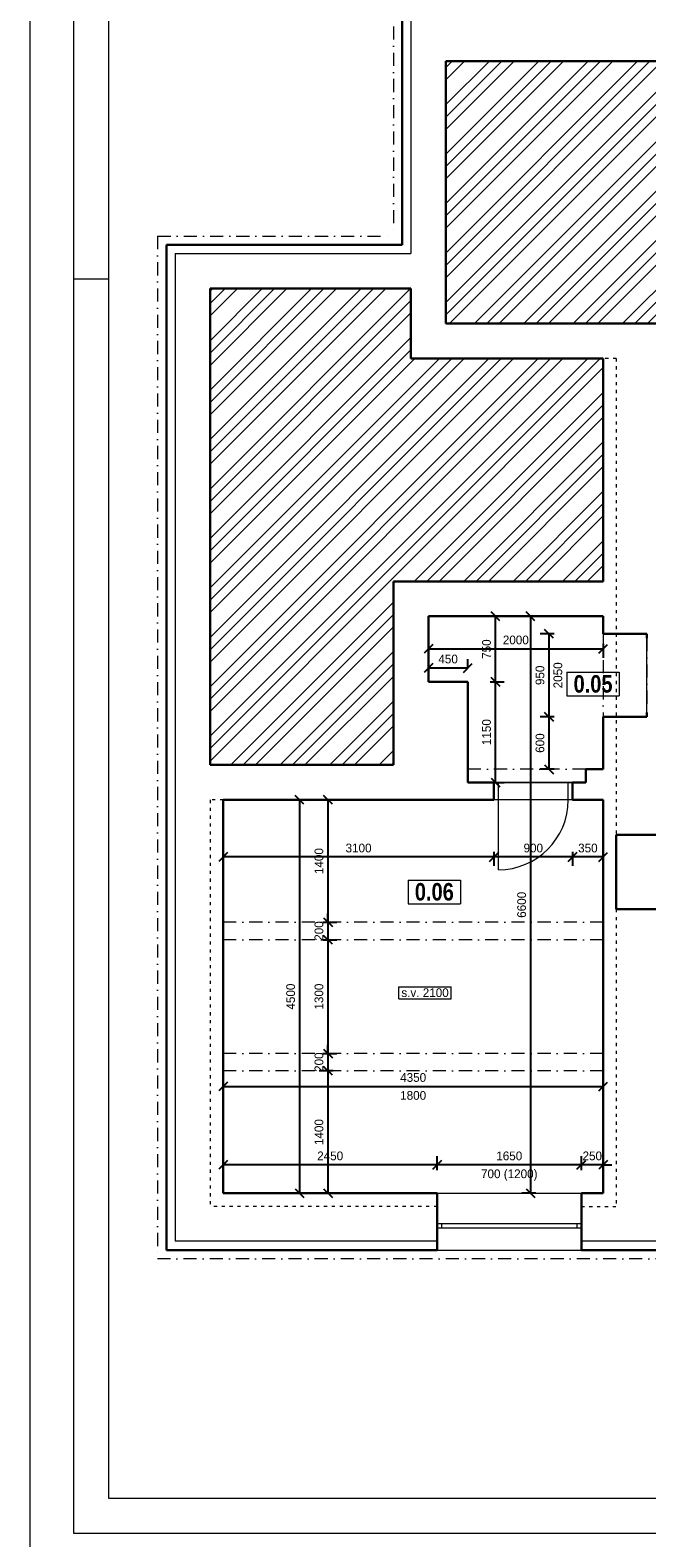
# Model space of a CAD drawing. Header units: millimetres. Extents: x -65956 to 5894746, y -14679 to 163521.
# Tile 82 of 89: x 391 to 7450, y 45171 to 62419. Entities that reach past the tile are written whole.
import ezdxf

# ---------------------------------------------------------------- set-up
doc = ezdxf.new("R2010")
doc.units = ezdxf.units.MM
doc.linetypes.add('ACAD_ISO03W100', pattern=[30, 12, -18])
doc.linetypes.add('ČERCHOVANÁ', pattern=[1, 0.5, -0.25, 0, -0.25])
doc.layers.get('0').update_dxf_attribs({"lineweight": 5})
doc.layers.get('Defpoints').update_dxf_attribs({"color": 2, "lineweight": 30})
doc.layers.add('- pomocna', color=232, linetype='Continuous', lineweight=0, plot=False)
doc.layers.add('- pomocná oramovanie', color=245, linetype='Continuous', lineweight=0, plot=False)
for name, color, linetype, lineweight in [('H popisky', 30, 'Continuous', 25), ('H stavba', 82, 'Continuous', 30), ('KOTY', 51, 'Continuous', 5), ('m_ciarkovana zariadenie', 7, 'Continuous', 0), ('m_popis', 7, 'Continuous', 0), ('otvor', 163, 'Continuous', 5), ('Tbč stavba', 4, 'ČERCHOVANÁ', 0), ('VT šrafy', 253, 'Continuous', 9)]:
    doc.layers.add(name, color=color, linetype=linetype, lineweight=lineweight)
doc.styles.add('1-100_te_2mm_200', font='technic_.ttf', dxfattribs={"height": 200})
doc.styles.add('1-20_ce_5mm_100', font='GOTHIC.TTF', dxfattribs={"height": 100})
doc.styles.add('1-50_ce_2mm_100', font='GOTHIC.TTF', dxfattribs={"height": 100})
doc.dimstyles.new('technic_1-100', dxfattribs={"dimtxt": 200, "dimasz": 240, "dimexe": 300, "dimexo": 200, "dimgap": 100, "dimtad": 1, "dimdec": 1, "dimrnd": 0.5, "dimtxsty": '1-100_te_2mm_200', "dimblk": 'OBLIQUE', "dimcen": 2.5, "dimclrd": 256, "dimclrt": 256, "dimadec": 0, "dimazin": 0, "dimtfac": 1, "dimtdec": 1, "dimtix": 1, "dimtmove": 1, "dimatfit": 3, "dimldrblk": 'OBLIQUE', "dimfxl": 400, "dimfxlon": 1, "dimarcsym": 0})
pattern_1 = [(45, (22049.03, 400.58), (-282.8427, 282.8427), []), (45, (22190.46, 400.58), (-282.8427, 282.8427), []), (45, (22331.88, 400.58), (-282.8427, 282.8427), [])]

# ---------------------------------------------------------------- blocks, each defined once
blk = doc.blocks.new('_Oblique')
at = {"color": 0, "linetype": 'ByBlock', "lineweight": -2}
blk.add_line((-0.5, -0.5), (0.5, 0.5), dxfattribs=at)
blk = doc.blocks.new('*D994')
at = {"layer": 'Defpoints', "color": 0, "transparency": 16777216}
for p in [(4950, 55713), (6950, 55713), (6950, 55340)]:
    blk.add_point(p, dxfattribs=at)
at = {"layer": 'KOTY', "color": 0, "lineweight": -2, "transparency": 16777216}
for p, q in [((4950, 55400), (4950, 55240)), ((6950, 55400), (6950, 55240))]:
    blk.add_line(p, q, dxfattribs=at)
at = {"layer": 'KOTY', "lineweight": -2, "transparency": 16777216}
blk.add_line((4950, 55340), (6950, 55340), dxfattribs=at)
at = {"layer": 'KOTY', "lineweight": -2, "transparency": 16777216, "xscale": 100, "yscale": 100, "zscale": 100, "rotation": 180}
blk.add_blockref('_Oblique', (4950, 55340), dxfattribs=at)
at = {"layer": 'KOTY', "lineweight": -2, "transparency": 16777216, "xscale": 100, "yscale": 100, "zscale": 100}
blk.add_blockref('_Oblique', (6950, 55340), dxfattribs=at)
at = {"layer": 'KOTY', "transparency": 16777216, "insert": (5950, 55442), "char_height": 100, "attachment_point": 5, "style": '1-20_ce_5mm_100'}
blk.add_mtext('2000', dxfattribs=at)
blk = doc.blocks.new('*D995')
at = {"layer": 'Defpoints', "color": 0, "transparency": 16777216}
for p in [(5400, 54963), (5717, 54963), (5400, 53813)]:
    blk.add_point(p, dxfattribs=at)
at = {"layer": 'KOTY', "color": 0, "lineweight": -2, "transparency": 16777216}
for p, q in [((5657, 54963), (5817, 54963)), ((5657, 53813), (5817, 53813))]:
    blk.add_line(p, q, dxfattribs=at)
at = {"layer": 'KOTY', "lineweight": -2, "transparency": 16777216}
blk.add_line((5717, 53813), (5717, 54963), dxfattribs=at)
at = {"layer": 'KOTY', "lineweight": -2, "transparency": 16777216, "xscale": 100, "yscale": 100, "zscale": 100}
for p, rotation in [((5717, 54963), 90), ((5717, 53813), 270)]:
    blk.add_blockref('_Oblique', p, dxfattribs=dict(at, rotation=rotation))
at = {"layer": 'KOTY', "transparency": 16777216, "insert": (5615, 54388), "char_height": 100, "attachment_point": 5, "rotation": 90, "style": '1-20_ce_5mm_100'}
blk.add_mtext('1150', dxfattribs=at)
blk = doc.blocks.new('*D996')
at = {"layer": 'Defpoints', "color": 0, "transparency": 16777216}
for p in [(4950, 55713), (5717, 55713), (5400, 54963)]:
    blk.add_point(p, dxfattribs=at)
at = {"layer": 'KOTY', "color": 0, "lineweight": -2, "transparency": 16777216}
for p, q in [((5657, 55713), (5817, 55713)), ((5657, 54963), (5817, 54963))]:
    blk.add_line(p, q, dxfattribs=at)
at = {"layer": 'KOTY', "lineweight": -2, "transparency": 16777216}
blk.add_line((5717, 54963), (5717, 55713), dxfattribs=at)
at = {"layer": 'KOTY', "lineweight": -2, "transparency": 16777216, "xscale": 100, "yscale": 100, "zscale": 100}
for p, rotation in [((5717, 55713), 90), ((5717, 54963), 270)]:
    blk.add_blockref('_Oblique', p, dxfattribs=dict(at, rotation=rotation))
at = {"layer": 'KOTY', "transparency": 16777216, "insert": (5615, 55338), "char_height": 100, "attachment_point": 5, "rotation": 90, "style": '1-20_ce_5mm_100'}
blk.add_mtext('750', dxfattribs=at)
blk = doc.blocks.new('*D997')
at = {"layer": 'Defpoints', "color": 0, "transparency": 16777216}
for p in [(5400, 55122), (4950, 54963), (5400, 54963)]:
    blk.add_point(p, dxfattribs=at)
at = {"layer": 'KOTY', "color": 0, "lineweight": -2, "transparency": 16777216}
for p, q in [((4950, 55122), (4950, 55222)), ((5400, 55122), (5400, 55222))]:
    blk.add_line(p, q, dxfattribs=at)
at = {"layer": 'KOTY', "lineweight": -2, "transparency": 16777216}
blk.add_line((4950, 55122), (5400, 55122), dxfattribs=at)
at = {"layer": 'KOTY', "lineweight": -2, "transparency": 16777216, "xscale": 100, "yscale": 100, "zscale": 100, "rotation": 180}
blk.add_blockref('_Oblique', (4950, 55122), dxfattribs=at)
at = {"layer": 'KOTY', "lineweight": -2, "transparency": 16777216, "xscale": 100, "yscale": 100, "zscale": 100}
blk.add_blockref('_Oblique', (5400, 55122), dxfattribs=at)
at = {"layer": 'KOTY', "transparency": 16777216, "insert": (5175, 55224), "char_height": 100, "attachment_point": 5, "style": '1-20_ce_5mm_100'}
blk.add_mtext('450', dxfattribs=at)
blk = doc.blocks.new('*D998')
at = {"layer": 'Defpoints', "color": 0, "transparency": 16777216}
for p in [(7600, 54613), (8084, 54613), (6950, 53963)]:
    blk.add_point(p, dxfattribs=at)
at = {"layer": 'KOTY', "color": 0, "lineweight": -2, "transparency": 16777216}
for p, q in [((8024, 54613), (8184, 54613)), ((8024, 53963), (8184, 53963))]:
    blk.add_line(p, q, dxfattribs=at)
at = {"layer": 'KOTY', "lineweight": -2, "transparency": 16777216}
blk.add_line((8084, 53963), (8084, 54613), dxfattribs=at)
at = {"layer": 'KOTY', "lineweight": -2, "transparency": 16777216, "xscale": 100, "yscale": 100, "zscale": 100}
for p, rotation in [((8084, 54613), 90), ((8084, 53963), 270)]:
    blk.add_blockref('_Oblique', p, dxfattribs=dict(at, rotation=rotation))
at = {"layer": 'KOTY', "transparency": 16777216, "insert": (7982, 54288), "char_height": 100, "attachment_point": 5, "rotation": 90, "style": '1-20_ce_5mm_100'}
blk.add_mtext('650', dxfattribs=at)
blk = doc.blocks.new('*D999')
at = {"layer": 'Defpoints', "color": 0, "transparency": 16777216}
for p in [(6950, 50335), (2600, 49113), (6950, 48963)]:
    blk.add_point(p, dxfattribs=at)
at = {"layer": 'KOTY', "color": 0, "lineweight": -2, "transparency": 16777216}
for p, q in [((2600, 50275), (2600, 50435)), ((6950, 50275), (6950, 50435))]:
    blk.add_line(p, q, dxfattribs=at)
at = {"layer": 'KOTY', "lineweight": -2, "transparency": 16777216}
blk.add_line((2600, 50335), (6950, 50335), dxfattribs=at)
at = {"layer": 'KOTY', "lineweight": -2, "transparency": 16777216, "xscale": 100, "yscale": 100, "zscale": 100, "rotation": 180}
blk.add_blockref('_Oblique', (2600, 50335), dxfattribs=at)
at = {"layer": 'KOTY', "lineweight": -2, "transparency": 16777216, "xscale": 100, "yscale": 100, "zscale": 100}
blk.add_blockref('_Oblique', (6950, 50335), dxfattribs=at)
at = {"layer": 'KOTY', "transparency": 16777216, "char_height": 100, "attachment_point": 5, "style": '1-20_ce_5mm_100'}
for s, insert in [('4350', (4775, 50437)), ('1800', (4775, 50232))]:
    blk.add_mtext(s, dxfattribs=dict(at, insert=insert))
blk = doc.blocks.new('*D1000')
at = {"layer": 'Defpoints', "color": 0, "transparency": 16777216}
for p in [(2600, 53613), (2600, 49113), (3475, 49113)]:
    blk.add_point(p, dxfattribs=at)
at = {"layer": 'KOTY', "color": 0, "lineweight": -2, "transparency": 16777216}
for p, q in [((3415, 53613), (3575, 53613)), ((3415, 49113), (3575, 49113))]:
    blk.add_line(p, q, dxfattribs=at)
at = {"layer": 'KOTY', "lineweight": -2, "transparency": 16777216}
blk.add_line((3475, 53613), (3475, 49113), dxfattribs=at)
at = {"layer": 'KOTY', "lineweight": -2, "transparency": 16777216, "xscale": 100, "yscale": 100, "zscale": 100}
for p, rotation in [((3475, 53613), 90), ((3475, 49113), 270)]:
    blk.add_blockref('_Oblique', p, dxfattribs=dict(at, rotation=rotation))
at = {"layer": 'KOTY', "transparency": 16777216, "insert": (3373, 51363), "char_height": 100, "attachment_point": 5, "rotation": 90, "style": '1-20_ce_5mm_100'}
blk.add_mtext('4500', dxfattribs=at)
blk = doc.blocks.new('*D1001')
at = {"layer": 'Defpoints', "color": 0, "transparency": 16777216}
for p in [(6700, 49438), (6700, 49113), (6950, 49113)]:
    blk.add_point(p, dxfattribs=at)
at = {"layer": 'KOTY', "color": 0, "lineweight": -2, "transparency": 16777216}
for p, q in [((6700, 49378), (6700, 49538)), ((6950, 49378), (6950, 49538))]:
    blk.add_line(p, q, dxfattribs=at)
at = {"layer": 'KOTY', "lineweight": -2, "transparency": 16777216}
for p, q in [((6700, 49438), (6600, 49438)), ((6950, 49438), (6700, 49438)), ((6950, 49438), (7050, 49438))]:
    blk.add_line(p, q, dxfattribs=at)
at = {"layer": 'KOTY', "lineweight": -2, "transparency": 16777216, "xscale": 100, "yscale": 100, "zscale": 100}
blk.add_blockref('_Oblique', (6700, 49438), dxfattribs=at)
at = {"layer": 'KOTY', "lineweight": -2, "transparency": 16777216, "xscale": 100, "yscale": 100, "zscale": 100, "rotation": 180}
blk.add_blockref('_Oblique', (6950, 49438), dxfattribs=at)
at = {"layer": 'KOTY', "transparency": 16777216, "insert": (6825, 49540), "char_height": 100, "attachment_point": 5, "style": '1-20_ce_5mm_100'}
blk.add_mtext('250', dxfattribs=at)
blk = doc.blocks.new('*D1002')
at = {"layer": 'Defpoints', "color": 0, "transparency": 16777216}
for p in [(5050, 49438), (5050, 49113), (6700, 49113)]:
    blk.add_point(p, dxfattribs=at)
at = {"layer": 'KOTY', "color": 0, "lineweight": -2, "transparency": 16777216}
for p, q in [((5050, 49378), (5050, 49538)), ((6700, 49378), (6700, 49538))]:
    blk.add_line(p, q, dxfattribs=at)
at = {"layer": 'KOTY', "lineweight": -2, "transparency": 16777216}
blk.add_line((6700, 49438), (5050, 49438), dxfattribs=at)
at = {"layer": 'KOTY', "lineweight": -2, "transparency": 16777216, "xscale": 100, "yscale": 100, "zscale": 100, "rotation": 180}
blk.add_blockref('_Oblique', (5050, 49438), dxfattribs=at)
at = {"layer": 'KOTY', "lineweight": -2, "transparency": 16777216, "xscale": 100, "yscale": 100, "zscale": 100}
blk.add_blockref('_Oblique', (6700, 49438), dxfattribs=at)
at = {"layer": 'KOTY', "transparency": 16777216, "char_height": 100, "attachment_point": 5, "style": '1-20_ce_5mm_100'}
for s, insert in [('1650', (5875, 49540)), ('700 (1200)', (5875, 49321))]:
    blk.add_mtext(s, dxfattribs=dict(at, insert=insert))
blk = doc.blocks.new('*D1008')
at = {"layer": 'Defpoints', "color": 0, "transparency": 16777216}
for p in [(2600, 49438), (2600, 49113), (5050, 49113)]:
    blk.add_point(p, dxfattribs=at)
at = {"layer": 'KOTY', "color": 0, "lineweight": -2, "transparency": 16777216}
for p, q in [((2600, 49378), (2600, 49538)), ((5050, 49378), (5050, 49538))]:
    blk.add_line(p, q, dxfattribs=at)
at = {"layer": 'KOTY', "lineweight": -2, "transparency": 16777216}
blk.add_line((5050, 49438), (2600, 49438), dxfattribs=at)
at = {"layer": 'KOTY', "lineweight": -2, "transparency": 16777216, "xscale": 100, "yscale": 100, "zscale": 100, "rotation": 180}
blk.add_blockref('_Oblique', (2600, 49438), dxfattribs=at)
at = {"layer": 'KOTY', "lineweight": -2, "transparency": 16777216, "xscale": 100, "yscale": 100, "zscale": 100}
blk.add_blockref('_Oblique', (5050, 49438), dxfattribs=at)
at = {"layer": 'KOTY', "transparency": 16777216, "insert": (3825, 49540), "char_height": 100, "attachment_point": 5, "style": '1-20_ce_5mm_100'}
blk.add_mtext('2450', dxfattribs=at)
blk = doc.blocks.new('*D1009')
at = {"layer": 'Defpoints', "color": 0, "transparency": 16777216}
for p in [(2600, 53613), (2600, 52213), (3800, 52213)]:
    blk.add_point(p, dxfattribs=at)
at = {"layer": 'KOTY', "color": 0, "lineweight": -2, "transparency": 16777216}
for p, q in [((3740, 53613), (3900, 53613)), ((3740, 52213), (3900, 52213))]:
    blk.add_line(p, q, dxfattribs=at)
at = {"layer": 'KOTY', "lineweight": -2, "transparency": 16777216}
blk.add_line((3800, 53613), (3800, 52213), dxfattribs=at)
at = {"layer": 'KOTY', "lineweight": -2, "transparency": 16777216, "xscale": 100, "yscale": 100, "zscale": 100}
for p, rotation in [((3800, 53613), 90), ((3800, 52213), 270)]:
    blk.add_blockref('_Oblique', p, dxfattribs=dict(at, rotation=rotation))
at = {"layer": 'KOTY', "transparency": 16777216, "insert": (3697, 52913), "char_height": 100, "attachment_point": 5, "rotation": 90, "style": '1-20_ce_5mm_100'}
blk.add_mtext('1400', dxfattribs=at)
blk = doc.blocks.new('*D1010')
at = {"layer": 'Defpoints', "color": 0, "transparency": 16777216}
for p in [(2600, 52213), (2600, 52013), (3800, 52013)]:
    blk.add_point(p, dxfattribs=at)
at = {"layer": 'KOTY', "lineweight": -2, "transparency": 16777216}
for p, q in [((3800, 52213), (3800, 52313)), ((3800, 52213), (3800, 52013)), ((3800, 52013), (3800, 51913))]:
    blk.add_line(p, q, dxfattribs=at)
at = {"layer": 'KOTY', "color": 0, "lineweight": -2, "transparency": 16777216}
for p, q in [((3740, 52213), (3900, 52213)), ((3740, 52013), (3900, 52013))]:
    blk.add_line(p, q, dxfattribs=at)
at = {"layer": 'KOTY', "lineweight": -2, "transparency": 16777216, "xscale": 100, "yscale": 100, "zscale": 100}
for p, rotation in [((3800, 52213), 270), ((3800, 52013), 90)]:
    blk.add_blockref('_Oblique', p, dxfattribs=dict(at, rotation=rotation))
at = {"layer": 'KOTY', "transparency": 16777216, "insert": (3697, 52113), "char_height": 100, "attachment_point": 5, "rotation": 90, "style": '1-20_ce_5mm_100'}
blk.add_mtext('200', dxfattribs=at)
blk = doc.blocks.new('*D1011')
at = {"layer": 'Defpoints', "color": 0, "transparency": 16777216}
for p in [(2600, 52013), (2600, 50713), (3800, 50713)]:
    blk.add_point(p, dxfattribs=at)
at = {"layer": 'KOTY', "color": 0, "lineweight": -2, "transparency": 16777216}
for p, q in [((3740, 52013), (3900, 52013)), ((3740, 50713), (3900, 50713))]:
    blk.add_line(p, q, dxfattribs=at)
at = {"layer": 'KOTY', "lineweight": -2, "transparency": 16777216}
blk.add_line((3800, 52013), (3800, 50713), dxfattribs=at)
at = {"layer": 'KOTY', "lineweight": -2, "transparency": 16777216, "xscale": 100, "yscale": 100, "zscale": 100}
for p, rotation in [((3800, 52013), 90), ((3800, 50713), 270)]:
    blk.add_blockref('_Oblique', p, dxfattribs=dict(at, rotation=rotation))
at = {"layer": 'KOTY', "transparency": 16777216, "insert": (3697, 51363), "char_height": 100, "attachment_point": 5, "rotation": 90, "style": '1-20_ce_5mm_100'}
blk.add_mtext('1300', dxfattribs=at)
blk = doc.blocks.new('*D1012')
at = {"layer": 'Defpoints', "color": 0, "transparency": 16777216}
for p in [(2600, 50713), (3800, 50513), (7600, 50513)]:
    blk.add_point(p, dxfattribs=at)
at = {"layer": 'KOTY', "color": 0, "lineweight": -2, "transparency": 16777216}
for p, q in [((3740, 50713), (3900, 50713)), ((3860, 50513), (3700, 50513))]:
    blk.add_line(p, q, dxfattribs=at)
at = {"layer": 'KOTY', "lineweight": -2, "transparency": 16777216}
for p, q in [((3800, 50713), (3800, 50813)), ((3800, 50713), (3800, 50513)), ((3800, 50513), (3800, 50413))]:
    blk.add_line(p, q, dxfattribs=at)
at = {"layer": 'KOTY', "lineweight": -2, "transparency": 16777216, "xscale": 100, "yscale": 100, "zscale": 100}
for p, rotation in [((3800, 50713), 270), ((3800, 50513), 90)]:
    blk.add_blockref('_Oblique', p, dxfattribs=dict(at, rotation=rotation))
at = {"layer": 'KOTY', "transparency": 16777216, "insert": (3697, 50613), "char_height": 100, "attachment_point": 5, "rotation": 90, "style": '1-20_ce_5mm_100'}
blk.add_mtext('200', dxfattribs=at)
blk = doc.blocks.new('*D1013')
at = {"layer": 'Defpoints', "color": 0, "transparency": 16777216}
for p in [(7600, 50513), (2600, 49113), (3800, 49113)]:
    blk.add_point(p, dxfattribs=at)
at = {"layer": 'KOTY', "color": 0, "lineweight": -2, "transparency": 16777216}
for p, q in [((3860, 50513), (3700, 50513)), ((3740, 49113), (3900, 49113))]:
    blk.add_line(p, q, dxfattribs=at)
at = {"layer": 'KOTY', "lineweight": -2, "transparency": 16777216}
blk.add_line((3800, 50513), (3800, 49113), dxfattribs=at)
at = {"layer": 'KOTY', "lineweight": -2, "transparency": 16777216, "xscale": 100, "yscale": 100, "zscale": 100}
for p, rotation in [((3800, 50513), 90), ((3800, 49113), 270)]:
    blk.add_blockref('_Oblique', p, dxfattribs=dict(at, rotation=rotation))
at = {"layer": 'KOTY', "transparency": 16777216, "insert": (3697, 49813), "char_height": 100, "attachment_point": 5, "rotation": 90, "style": '1-20_ce_5mm_100'}
blk.add_mtext('1400', dxfattribs=at)
blk = doc.blocks.new('*D1014')
at = {"layer": 'Defpoints', "color": 0, "transparency": 16777216}
for p in [(6600, 53613), (6950, 53613), (6600, 52960)]:
    blk.add_point(p, dxfattribs=at)
at = {"layer": 'KOTY', "color": 0, "lineweight": -2, "transparency": 16777216}
for p, q in [((6600, 53020), (6600, 52860)), ((6950, 53020), (6950, 52860))]:
    blk.add_line(p, q, dxfattribs=at)
at = {"layer": 'KOTY', "lineweight": -2, "transparency": 16777216}
blk.add_line((6950, 52960), (6600, 52960), dxfattribs=at)
at = {"layer": 'KOTY', "lineweight": -2, "transparency": 16777216, "xscale": 100, "yscale": 100, "zscale": 100, "rotation": 180}
blk.add_blockref('_Oblique', (6600, 52960), dxfattribs=at)
at = {"layer": 'KOTY', "lineweight": -2, "transparency": 16777216, "xscale": 100, "yscale": 100, "zscale": 100}
blk.add_blockref('_Oblique', (6950, 52960), dxfattribs=at)
at = {"layer": 'KOTY', "transparency": 16777216, "insert": (6775, 53062), "char_height": 100, "attachment_point": 5, "style": '1-20_ce_5mm_100'}
blk.add_mtext('350', dxfattribs=at)
blk = doc.blocks.new('*D1039')
at = {"layer": 'Defpoints', "color": 0, "transparency": 16777216}
for p in [(5700, 53613), (6600, 53613), (5700, 52960)]:
    blk.add_point(p, dxfattribs=at)
at = {"layer": 'KOTY', "color": 0, "lineweight": -2, "transparency": 16777216}
for p, q in [((5700, 53020), (5700, 52860)), ((6600, 53020), (6600, 52860))]:
    blk.add_line(p, q, dxfattribs=at)
at = {"layer": 'KOTY', "lineweight": -2, "transparency": 16777216}
blk.add_line((6600, 52960), (5700, 52960), dxfattribs=at)
at = {"layer": 'KOTY', "lineweight": -2, "transparency": 16777216, "xscale": 100, "yscale": 100, "zscale": 100, "rotation": 180}
blk.add_blockref('_Oblique', (5700, 52960), dxfattribs=at)
at = {"layer": 'KOTY', "lineweight": -2, "transparency": 16777216, "xscale": 100, "yscale": 100, "zscale": 100}
blk.add_blockref('_Oblique', (6600, 52960), dxfattribs=at)
at = {"layer": 'KOTY', "transparency": 16777216, "insert": (6150, 53062), "char_height": 100, "attachment_point": 5, "style": '1-20_ce_5mm_100'}
blk.add_mtext('900', dxfattribs=at)
blk = doc.blocks.new('*D1040')
at = {"layer": 'Defpoints', "color": 0, "transparency": 16777216}
for p in [(2600, 53613), (5700, 53613), (2600, 52960)]:
    blk.add_point(p, dxfattribs=at)
at = {"layer": 'KOTY', "color": 0, "lineweight": -2, "transparency": 16777216}
for p, q in [((2600, 53020), (2600, 52860)), ((5700, 53020), (5700, 52860))]:
    blk.add_line(p, q, dxfattribs=at)
at = {"layer": 'KOTY', "lineweight": -2, "transparency": 16777216}
blk.add_line((5700, 52960), (2600, 52960), dxfattribs=at)
at = {"layer": 'KOTY', "lineweight": -2, "transparency": 16777216, "xscale": 100, "yscale": 100, "zscale": 100, "rotation": 180}
blk.add_blockref('_Oblique', (2600, 52960), dxfattribs=at)
at = {"layer": 'KOTY', "lineweight": -2, "transparency": 16777216, "xscale": 100, "yscale": 100, "zscale": 100}
blk.add_blockref('_Oblique', (5700, 52960), dxfattribs=at)
at = {"layer": 'KOTY', "transparency": 16777216, "insert": (4150, 53062), "char_height": 100, "attachment_point": 5, "style": '1-20_ce_5mm_100'}
blk.add_mtext('3100', dxfattribs=at)
blk = doc.blocks.new('*T1041')
at = {"layer": 'Defpoints', "color": 8, "linetype": 'ByBlock', "lineweight": 0, "transparency": 16777216}
for p, q in [((0, 137), (600, 137)), ((0, 0), (0, 137)), ((0, 0), (600, 0)), ((600, 0), (600, 137))]:
    blk.add_line(p, q, dxfattribs=at)
at = {"layer": 'm_popis', "color": 0, "transparency": 16777216, "insert": (300, 69), "char_height": 100, "width": 596, "attachment_point": 5, "style": '1-50_ce_2mm_100'}
blk.add_mtext('s.v. 2100', dxfattribs=at)
blk = doc.blocks.new('*D1042')
at = {"layer": 'Defpoints', "color": 0, "transparency": 16777216}
for p in [(6330, 54563), (6950, 54563), (6950, 53963)]:
    blk.add_point(p, dxfattribs=at)
at = {"layer": 'KOTY', "color": 0, "lineweight": -2, "transparency": 16777216}
for p, q in [((6390, 54563), (6230, 54563)), ((6390, 53963), (6230, 53963))]:
    blk.add_line(p, q, dxfattribs=at)
at = {"layer": 'KOTY', "lineweight": -2, "transparency": 16777216}
blk.add_line((6330, 53963), (6330, 54563), dxfattribs=at)
at = {"layer": 'KOTY', "lineweight": -2, "transparency": 16777216, "xscale": 100, "yscale": 100, "zscale": 100}
for p, rotation in [((6330, 54563), 90), ((6330, 53963), 270)]:
    blk.add_blockref('_Oblique', p, dxfattribs=dict(at, rotation=rotation))
at = {"layer": 'KOTY', "transparency": 16777216, "insert": (6227, 54263), "char_height": 100, "attachment_point": 5, "rotation": 90, "style": '1-20_ce_5mm_100'}
blk.add_mtext('600', dxfattribs=at)
blk = doc.blocks.new('*D1043')
at = {"layer": 'Defpoints', "color": 0, "transparency": 16777216}
for p in [(6330, 55513), (6950, 55513), (6950, 54563)]:
    blk.add_point(p, dxfattribs=at)
at = {"layer": 'KOTY', "color": 0, "lineweight": -2, "transparency": 16777216}
for p, q in [((6390, 55513), (6230, 55513)), ((6390, 54563), (6230, 54563))]:
    blk.add_line(p, q, dxfattribs=at)
at = {"layer": 'KOTY', "lineweight": -2, "transparency": 16777216}
blk.add_line((6330, 54563), (6330, 55513), dxfattribs=at)
at = {"layer": 'KOTY', "lineweight": -2, "transparency": 16777216, "xscale": 100, "yscale": 100, "zscale": 100}
for p, rotation in [((6330, 55513), 90), ((6330, 54563), 270)]:
    blk.add_blockref('_Oblique', p, dxfattribs=dict(at, rotation=rotation))
at = {"layer": 'KOTY', "transparency": 16777216, "char_height": 100, "attachment_point": 5, "rotation": 90, "style": '1-20_ce_5mm_100'}
for s, insert in [('950', (6227, 55038)), ('2050', (6432, 55038))]:
    blk.add_mtext(s, dxfattribs=dict(at, insert=insert))
blk = doc.blocks.new('*D1044')
at = {"layer": 'Defpoints', "color": 0, "transparency": 16777216}
for p in [(6950, 55713), (6119, 49113), (6950, 49113)]:
    blk.add_point(p, dxfattribs=at)
at = {"layer": 'KOTY', "color": 0, "lineweight": -2, "transparency": 16777216}
for p, q in [((6179, 55713), (6019, 55713)), ((6179, 49113), (6019, 49113))]:
    blk.add_line(p, q, dxfattribs=at)
at = {"layer": 'KOTY', "lineweight": -2, "transparency": 16777216}
blk.add_line((6119, 55713), (6119, 49113), dxfattribs=at)
at = {"layer": 'KOTY', "lineweight": -2, "transparency": 16777216, "xscale": 100, "yscale": 100, "zscale": 100}
for p, rotation in [((6119, 55713), 90), ((6119, 49113), 270)]:
    blk.add_blockref('_Oblique', p, dxfattribs=dict(at, rotation=rotation))
at = {"layer": 'KOTY', "transparency": 16777216, "insert": (6017, 52413), "char_height": 100, "attachment_point": 5, "rotation": 90, "style": '1-20_ce_5mm_100'}
blk.add_mtext('6600', dxfattribs=at)
blk = doc.blocks.new('cxyvyxcvcx')
at = {"layer": '- pomocná oramovanie'}
for points in [[(-136218, -52983), (-178218, -52983), (-178218, -23283), (-136218, -23283)], [(-137118, -52083), (-177318, -52083), (-177318, -24183), (-137118, -24183)]]:
    blk.add_lwpolyline(points, close=True, dxfattribs=at)
blk.add_line((-177318, -38133), (-177718, -38133))
blk.add_lwpolyline([(-136718, -52483), (-177718, -52483), (-177718, -23783), (-136718, -23783)], close=True)
blk = doc.blocks.new('*T1052')
at = {"layer": 'Defpoints', "color": 8, "linetype": 'ByBlock', "lineweight": 0, "transparency": 16777216}
for p, q in [((0, 0), (600, 0)), ((0, 0), (0, -271)), ((600, 0), (600, -271)), ((0, -271), (600, -271))]:
    blk.add_line(p, q, dxfattribs=at)
at = {"layer": 'H popisky', "color": 0, "transparency": 16777216, "insert": (300, -135), "char_height": 200, "width": 596, "attachment_point": 5, "style": '1-50_ce_2mm_100'}
blk.add_mtext('{\\fTechnicLite|b1|i0|c2|p2;\\C256;0.05}', dxfattribs=at)
blk = doc.blocks.new('*T1053')
at = {"layer": 'Defpoints', "color": 8, "linetype": 'ByBlock', "lineweight": 0, "transparency": 16777216}
for p, q in [((0, 0), (600, 0)), ((0, 0), (0, -271)), ((600, 0), (600, -271)), ((0, -271), (600, -271))]:
    blk.add_line(p, q, dxfattribs=at)
at = {"layer": 'H popisky', "color": 0, "transparency": 16777216, "insert": (300, -135), "char_height": 200, "width": 596, "attachment_point": 5, "style": '1-50_ce_2mm_100'}
blk.add_mtext('{\\fTechnicLite|b1|i0|c2|p2;\\C256;0.06}', dxfattribs=at)

msp = doc.modelspace()

# ---------------------------------------------------------------- hatches: boundary and pattern name
at = {"layer": 'VT šrafy'}
h = msp.add_hatch(dxfattribs=at)
h.set_pattern_fill('ZEM_PUVODNI', color=256, scale=100, style=0)
h.set_pattern_definition(pattern_1)
h.paths.add_polyline_path([(5150.1, 62063.33), (5150.1, 59063.33), (10050.1, 59063.33), (10050.1, 62063.33)])
h = msp.add_hatch(dxfattribs=at)
h.set_pattern_fill('ZEM_PUVODNI', color=256, scale=100, style=0)
h.set_pattern_definition(pattern_1)
h.paths.add_polyline_path([(4750.1, 58663.33), (4750.1, 59463.33), (2450.1, 59463.33), (2450.1, 54013.33), (4550.1, 54013.33), (4550.1, 56113.33), (6950.1, 56113.33), (6950.1, 58663.33)])

# ---------------------------------------------------------------- linework, layer by layer
at = {"layer": '- pomocna'}
msp.add_lwpolyline([(5400.1, 53813.33), (6750.1, 53813.33), (6750.1, 53963.33), (6950.1, 53963.33), (6950.1, 54563.33), (7450.1, 54563.33), (7450.1, 55513.33), (6950.1, 55513.33), (6950.1, 55713.33), (4950.1, 55713.33), (4950.1, 54963.33), (5400.1, 54963.33), (5400.1, 53813.33)], dxfattribs=at)
msp.add_lwpolyline([(2600.1, 49113.33), (6950.1, 49113.33), (6950.1, 53613.33), (2600.1, 53613.33)], close=True, dxfattribs=at)
at = {"linetype": 'Continuous'}
for p, q in [((4750.1, 69163.33), (4750.1, 59863.33)), ((2050.1, 59863.33), (4750.1, 59863.33)), ((2050.1, 59863.33), (2050.1, 54013.33)), ((2050.1, 54013.33), (2050.1, 48563.33)), ((5050.1, 48563.33), (2050.1, 48563.33)), ((8200.1, 48563.33), (6700.1, 48563.33))]:
    msp.add_line(p, q, dxfattribs=at)
for p, q in [((5050.1, 49113.33), (6700.1, 49113.33)), ((5050.1, 48463.33), (6700.1, 48463.33))]:
    msp.add_line(p, q)
at = {"layer": 'H stavba'}
for p, q in [((4650.1, 69263.33), (4650.1, 59963.33)), ((5150.1, 62063.33), (5150.1, 59063.33)), ((10050.1, 62063.33), (5150.1, 62063.33)), ((1950.1, 59963.33), (1950.1, 54013.33)), ((1950.1, 59963.33), (4650.1, 59963.33)), ((4750.1, 59463.33), (2450.1, 59463.33)), ((2450.1, 54013.33), (2450.1, 59463.33)), ((4750.1, 59463.33), (4750.1, 58663.33)), ((10050.1, 59063.33), (5150.1, 59063.33)), ((4750.1, 58663.33), (6950.1, 58663.33)), ((6950.1, 58663.33), (6950.1, 56113.33)), ((6950.1, 56113.33), (4550.1, 56113.33)), ((4550.1, 56113.33), (4550.1, 54013.33)), ((4950.1, 55713.33), (4950.1, 54963.33)), ((6950.1, 55713.33), (4950.1, 55713.33)), ((6950.1, 55713.33), (6950.1, 55513.33)), ((6950.1, 55513.33), (7450.1, 55513.33)), ((7450.1, 55463.33), (7450.1, 55513.33)), ((5400.1, 54963.33), (4950.1, 54963.33)), ((5400.1, 54963.33), (5400.1, 53813.33)), ((6950.1, 54563.33), (7450.1, 54563.33)), ((6950.1, 54563.33), (6950.1, 53963.33)), ((7450.1, 54563.33), (7450.1, 54613.33)), ((1950.1, 54013.33), (1950.1, 48463.33)), ((4550.1, 54013.33), (2450.1, 54013.33)), ((5700.1, 53813.33), (5400.1, 53813.33)), ((5700.1, 53613.33), (5700.1, 53813.33)), ((6750.1, 53813.33), (6600.1, 53813.33)), ((6600.1, 53613.33), (6600.1, 53813.33)), ((6750.1, 53813.33), (6750.1, 53963.33)), ((6950.1, 53963.33), (6750.1, 53963.33)), ((5700.1, 53613.33), (2600.1, 53613.33)), ((2600.1, 53613.33), (2600.1, 49113.33)), ((6950.1, 53613.33), (6600.1, 53613.33)), ((6950.1, 53613.33), (6950.1, 49113.33)), ((7100.1, 53213.33), (7600.1, 53213.33)), ((7100.1, 53213.33), (7100.1, 52363.33)), ((7100.1, 52363.33), (7600.1, 52363.33)), ((5050.1, 49113.33), (2600.1, 49113.33)), ((5050.1, 49113.33), (5050.1, 48463.33)), ((6950.1, 49113.33), (6700.1, 49113.33)), ((6700.1, 49113.33), (6700.1, 48463.33)), ((5050.1, 48463.33), (1950.1, 48463.33)), ((6700.1, 48463.33), (8200.1, 48463.33))]:
    msp.add_line(p, q, dxfattribs=at)
at = {"layer": 'm_ciarkovana zariadenie', "linetype": 'ACAD_ISO03W100', "ltscale": 3}
for p, q in [((7100.1, 58663.33), (6950.1, 58663.33)), ((7100.1, 58663.33), (7100.1, 48963.33)), ((2450.1, 53613.33), (2450.1, 48963.33)), ((2600.1, 53613.33), (2450.1, 53613.33)), ((5050.1, 48963.33), (2450.1, 48963.33)), ((6700.1, 48963.33), (7100.1, 48963.33))]:
    msp.add_line(p, q, dxfattribs=at)
at = {"layer": 'otvor'}
for p, q in [((6600.1, 53813.33), (5700.1, 53813.33)), ((5750.1, 52813.33), (5750.1, 53813.33)), ((6550.1, 53613.33), (6550.1, 53813.33)), ((6600.1, 53613.33), (5700.1, 53613.33)), ((6700.1, 48763.33), (5050.1, 48763.33)), ((6700.1, 48713.33), (5050.1, 48713.33)), ((5100.1, 48763.33), (5100.1, 48713.33)), ((6650.1, 48763.33), (6650.1, 48713.33))]:
    msp.add_line(p, q, dxfattribs=at)
msp.add_arc((5750.1, 53613.33), 800, 270, 0, dxfattribs=at)
at = {"layer": 'Tbč stavba', "ltscale": 300}
for p, q in [((4550.1, 69363.33), (4550.1, 60063.33)), ((1850.1, 60063.33), (4550.1, 60063.33)), ((1850.1, 60063.33), (1850.1, 48363.33)), ((6950.1, 55513.33), (6950.1, 54563.33)), ((7450.1, 55463.33), (7450.1, 54613.33)), ((6750.1, 53963.33), (5400.1, 53963.33)), ((6950.1, 52213.33), (2600.1, 52213.33)), ((6950.1, 52013.33), (2600.1, 52013.33)), ((6950.1, 50713.33), (2600.1, 50713.33)), ((6950.1, 50513.33), (2600.1, 50513.33)), ((13100.1, 48363.33), (1850.1, 48363.33))]:
    msp.add_line(p, q, dxfattribs=at)

# ---------------------------------------------------------------- block references
for name, p in [('cxyvyxcvcx', (178608.98, 97704.75)), ('*T1052', (6534.3, 55073.88)), ('*T1053', (4717.28, 52695.5)), ('*T1041', (4610.93, 51338.25))]:
    msp.add_blockref(name, p)

# ---------------------------------------------------------------- dimensions: what is measured, and where the dimension line sits
at = {"layer": 'KOTY'}
for base, p1, p2, picture, middle in [((6950.1, 55339.73), (4950.1, 55713.33), (6950.1, 55713.33), '*D994', (5950.1, 55442.24)), ((5400.1, 55121.6), (4950.1, 54963.33), (5400.1, 54963.33), '*D997', (5175.1, 55224.12)), ((2600.1, 52959.76), (5700.1, 53613.33), (2600.1, 53613.33), '*D1040', (4150.1, 53062.27)), ((5700.1, 52959.76), (6600.1, 53613.33), (5700.1, 53613.33), '*D1039', (6150.1, 53062.27)), ((6600.1, 52959.76), (6950.1, 53613.33), (6600.1, 53613.33), '*D1014', (6775.1, 53062.27)), ((2600.1, 49437.54), (5050.1, 49113.33), (2600.1, 49113.33), '*D1008', (3825.1, 49540.06)), ((6700.1, 49437.54), (6950.1, 49113.33), (6700.1, 49113.33), '*D1001', (6825.1, 49540.06))]:
    dim = msp.add_linear_dim(base=base, p1=p1, p2=p2, dimstyle='technic_1-100', override={"dimtxt": 100, "dimasz": 100, "dimexe": 100, "dimgap": 50, "dimtxsty": '1-20_ce_5mm_100', "dimfxl": 60}, dxfattribs=at)
    dim.commit()
    dim.dimension.update_dxf_attribs({"geometry": picture, "text_midpoint": middle})
for base, p1, p2, picture, middle in [((5717.16, 55713.33), (5400.1, 54963.33), (4950.1, 55713.33), '*D996', (5614.65, 55338.33)), ((6119.05, 49113.33), (6950.1, 55713.33), (6950.1, 49113.33), '*D1044', (6016.53, 52413.33)), ((5717.16, 54963.33), (5400.1, 53813.33), (5400.1, 54963.33), '*D995', (5614.65, 54388.33)), ((6329.67, 54563.33), (6950.1, 53963.33), (6950.1, 54563.33), '*D1042', (6227.15, 54263.33)), ((8084.19, 54613.33), (6950.1, 53963.33), (7600.1, 54613.33), '*D998', (7981.68, 54288.33)), ((3799.8, 52213.33), (2600.1, 53613.33), (2600.1, 52213.33), '*D1009', (3697.29, 52913.33)), ((3799.8, 52013.33), (2600.1, 52213.33), (2600.1, 52013.33), '*D1010', (3697.29, 52113.33)), ((3799.8, 50713.33), (2600.1, 52013.33), (2600.1, 50713.33), '*D1011', (3697.29, 51363.33)), ((3799.8, 50513.33), (2600.1, 50713.33), (7600.1, 50513.33), '*D1012', (3697.29, 50613.33)), ((3799.8, 49113.33), (7600.1, 50513.33), (2600.1, 49113.33), '*D1013', (3697.29, 49813.33))]:
    dim = msp.add_linear_dim(base=base, p1=p1, p2=p2, angle=90, dimstyle='technic_1-100', override={"dimtxt": 100, "dimasz": 100, "dimexe": 100, "dimgap": 50, "dimtxsty": '1-20_ce_5mm_100', "dimfxl": 60}, dxfattribs=at)
    dim.commit()
    dim.dimension.update_dxf_attribs({"geometry": picture, "text_midpoint": middle})
dim = msp.add_linear_dim(base=(6329.67, 55513.33), p1=(6950.1, 54563.33), p2=(6950.1, 55513.33), angle=90, text='<>\\X 2050', dimstyle='technic_1-100', override={"dimtxt": 100, "dimasz": 100, "dimexe": 100, "dimgap": 50, "dimtxsty": '1-20_ce_5mm_100', "dimfxl": 60}, dxfattribs=at)
dim.commit()
dim.dimension.update_dxf_attribs({"geometry": '*D1043', "text_midpoint": (6329.67, 55038.33)})
dim = msp.add_aligned_dim(p1=(2600.1, 53613.33), p2=(2600.1, 49113.33), distance=875.26, dimstyle='technic_1-100', override={"dimtxt": 100, "dimasz": 100, "dimexe": 100, "dimgap": 50, "dimtxsty": '1-20_ce_5mm_100', "dimfxl": 60}, dxfattribs=at)
dim.commit()
dim.dimension.update_dxf_attribs({"geometry": '*D1000', "text_midpoint": (3372.85, 51363.33)})
for base, p1, p2, text, picture, middle in [((6950.1, 50334.78), (2600.1, 49113.33), (6950.1, 48963.33), '<>\\X 1800', '*D999', (4775.1, 50334.78)), ((5050.1, 49437.54), (6700.1, 49113.33), (5050.1, 49113.33), '<>\\X 700 (1200)', '*D1002', (5875.1, 49437.54))]:
    dim = msp.add_linear_dim(base=base, p1=p1, p2=p2, text=text, dimstyle='technic_1-100', override={"dimtxt": 100, "dimasz": 100, "dimexe": 100, "dimgap": 50, "dimtxsty": '1-20_ce_5mm_100', "dimfxl": 60}, dxfattribs=at)
    dim.commit()
    dim.dimension.update_dxf_attribs({"geometry": picture, "text_midpoint": middle})

doc.saveas('drawing.dxf')
